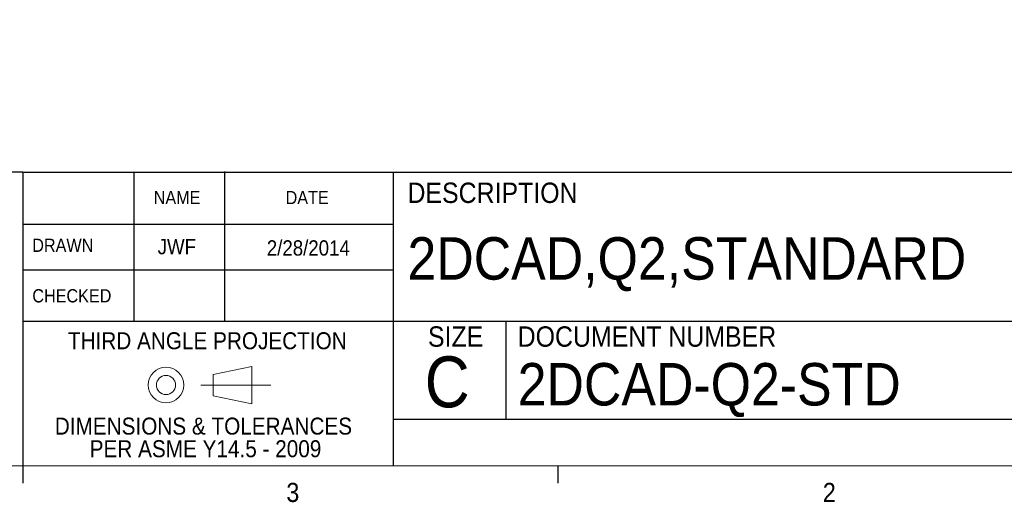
# Paper-space layout '3' of a CAD drawing. Header units: inches. Extents: x 1 to 109, y 1 to 85.
# Tile 63 of 109: x 68 to 92, y 1 to 13. Entities that reach past the tile are written whole.
import ezdxf

# ---------------------------------------------------------------- set-up
doc = ezdxf.new("R2010")
doc.units = ezdxf.units.IN
doc.header["$MEASUREMENT"] = 0
doc.linetypes.add('CENTERX2', pattern=[0.8, 0.5, -0.1, 0.1, -0.1])
doc.layers.add('FORMAT', color=7, linetype='Continuous')
doc.styles.add('SLDTEXTSTYLE0', font='GOTHIC.TTF', dxfattribs={"width": 0.913})
doc.styles.add('SLDTEXTSTYLE1', font='GOTHIC.TTF', dxfattribs={"width": 0.913})
doc.dimstyles.new('SLDDIMSTYLE7', dxfattribs={"dimtxt": 0.625, "dimasz": 0.65, "dimexe": 0, "dimexo": 0.0625, "dimgap": 0.15625, "dimtad": 0, "dimtih": 1, "dimtoh": 1, "dimdec": 1, "dimlfac": 1.2, "dimrnd": 1e-09, "dimzin": 12, "dimdsep": 46, "dimtxsty": 'SLDTEXTSTYLE0', "dimsah": 1, "dimcen": 0, "dimadec": 0, "dimazin": 3, "dimtfac": 1, "dimtdec": 1, "dimtofl": 0, "dimtmove": 0, "dimatfit": 3, "dimfxl": 1, "dimfrac": 2, "dimtolj": 1, "dimtzin": 12, "dimarcsym": 0})

# ---------------------------------------------------------------- blocks, each defined once
blk = doc.blocks.new('Block4')
at = {"color": 7, "linetype": 'Continuous', "lineweight": 0, "ltscale": 5}
for p, q in [((47.749, 18.203), (48.698, 18.399)), ((48.698, 18.399), (48.698, 17.484)), ((47.749, 18.203), (47.749, 17.68)), ((48.698, 17.484), (47.749, 17.68))]:
    blk.add_line(p, q, dxfattribs=at)
at = {"color": 7, "linetype": 'CENTERX2', "lineweight": 0, "ltscale": 5}
blk.add_line((47.447, 17.942), (49.167, 17.942), dxfattribs=at)
at = {"color": 7, "linetype": 'Continuous', "lineweight": 0, "ltscale": 5}
for radius in [0.436, 0.235]:
    blk.add_circle((46.593, 17.942), radius, dxfattribs=at)
blk = doc.blocks.new('SW_NOTE_24')
at = {"layer": 'FORMAT', "color": 0, "ltscale": 5, "char_height": 0.41667, "attachment_point": 2, "style": 'SLDTEXTSTYLE0'}
for s, insert in [('DIMENSIONS & TOLERANCES', (3.711, 0.532)), (' PER ASME Y14.5 - 2009', (3.691, -0.023))]:
    blk.add_mtext(s, dxfattribs=dict(at, insert=insert))
blk = doc.blocks.new('_D_106')
at = {"layer": 'FORMAT', "color": 1, "ltscale": 5}
for p, q in [((78.686, 18.252), (75.288, 14.555)), ((75.288, 14.555), (74.038, 14.555))]:
    blk.add_line(p, q, dxfattribs=at)
blk.add_solid([(78.686, 18.252), (78.173, 17.841), (78.32, 17.706)], dxfattribs=at)
at = {"layer": 'FORMAT', "color": 1, "ltscale": 5, "char_height": 0.625, "attachment_point": 1, "style": 'SLDTEXTSTYLE0'}
for s, insert in [('19.2', (70.2, 15.353)), ('DOOR SWING', (68.487, 14.361))]:
    blk.add_mtext(s, dxfattribs=dict(at, insert=insert))

psp = doc.layouts.new('3')

# ---------------------------------------------------------------- linework, layer by layer
at = {"layer": 'FORMAT', "ltscale": 5}
for p, q in [((68.2394, 9.2573), (59.0745, 9.2573)), ((68.2394, 9.2573), (68.2394, 5.5986)), ((68.2394, 9.2573), (77.3242, 9.2573)), ((70.9588, 9.2573), (70.9588, 5.5986)), ((73.1844, 9.2696), (73.1844, 5.5986)), ((77.3242, 9.2573), (77.3242, 2.053)), ((77.3242, 9.2573), (107.6144, 9.2573)), ((68.2394, 7.9786), (77.3242, 7.9786)), ((68.2394, 6.8587), (77.3242, 6.8587)), ((68.2394, 5.5986), (77.3242, 5.5986)), ((68.2394, 5.5986), (68.2394, 2.053)), ((77.3242, 5.5986), (107.6144, 5.5986)), ((80.0848, 5.5986), (80.0848, 3.1936)), ((77.3242, 3.1936), (107.6144, 3.1936)), ((68.2394, 2.053), (68.2394, 1.629)), ((81.3644, 2.053), (81.3644, 1.629))]:
    psp.add_line(p, q, dxfattribs=at)
at = {"layer": 'FORMAT', "lineweight": 0, "ltscale": 5}
psp.add_line((107.6144, 2.053), (2.6144, 2.053), dxfattribs=at)

# ---------------------------------------------------------------- block references
at = {"layer": 'FORMAT', "ltscale": 5}
psp.add_blockref('Block4', (25.1563, -13.9074), dxfattribs=at)
at = {"layer": 'FORMAT', "color": 7, "ltscale": 5}
psp.add_blockref('SW_NOTE_24', (68.958, 2.7033), dxfattribs=at)

# ---------------------------------------------------------------- texts
for s, insert, char_height, attachment_point, style in [('DESCRIPTION', (77.6748, 9.0011), 0.5, 1, 'SLDTEXTSTYLE0'), ('NAME', (72.0223, 8.7967), 0.325, 2, 'SLDTEXTSTYLE1'), ('DATE', (75.2142, 8.7967), 0.325, 2, 'SLDTEXTSTYLE1'), ('DRAWN', (68.4695, 7.6249), 0.325, 1, 'SLDTEXTSTYLE1'), ('JWF', (72.0163, 7.6166), 0.375, 2, 'SLDTEXTSTYLE0'), ('2/28/2014', (75.2417, 7.5851), 0.375, 2, 'SLDTEXTSTYLE0'), ('2DCAD,Q2,STANDARD', (77.6748, 7.6611), 1.041667, 1, 'SLDTEXTSTYLE0'), ('CHECKED', (68.4706, 6.3863), 0.325, 1, 'SLDTEXTSTYLE1'), ('THIRD ANGLE PROJECTION', (72.7645, 5.3294), 0.416667, 2, 'SLDTEXTSTYLE0'), ('SIZE', (78.1769, 5.4738), 0.5, 1, 'SLDTEXTSTYLE0'), ('DOCUMENT NUMBER', (80.3782, 5.4738), 0.5, 1, 'SLDTEXTSTYLE0'), ('C', (78.098, 4.7369), 1.25, 1, 'SLDTEXTSTYLE1'), ('2DCAD-Q2-STD', (80.3782, 4.5743), 1.041667, 1, 'SLDTEXTSTYLE0'), ('3', (74.7027, 1.6345), 0.4688, 1, 'SLDTEXTSTYLE0'), ('2', (87.8648, 1.6345), 0.4688, 1, 'SLDTEXTSTYLE0')]:
    psp.add_mtext(s, dxfattribs=dict(at, insert=insert, char_height=char_height, attachment_point=attachment_point, style=style))

# ---------------------------------------------------------------- dimensions: what is measured, and where the dimension line sits
at = {"layer": 'FORMAT', "color": 1, "ltscale": 5}
dim = psp.add_radius_dim(center=(89.5064, 30.0258), mpoint=(78.6861, 18.2522), text='<>\\PDOOR SWING', dimstyle='SLDDIMSTYLE7', override={"dimpost": '<>'}, dxfattribs=at)
dim.commit()
dim.dimension.update_dxf_attribs({"geometry": '_D_106', "text_midpoint": (71.2625, 14.5549), "dimtype": 164})

doc.saveas('drawing.dxf')
